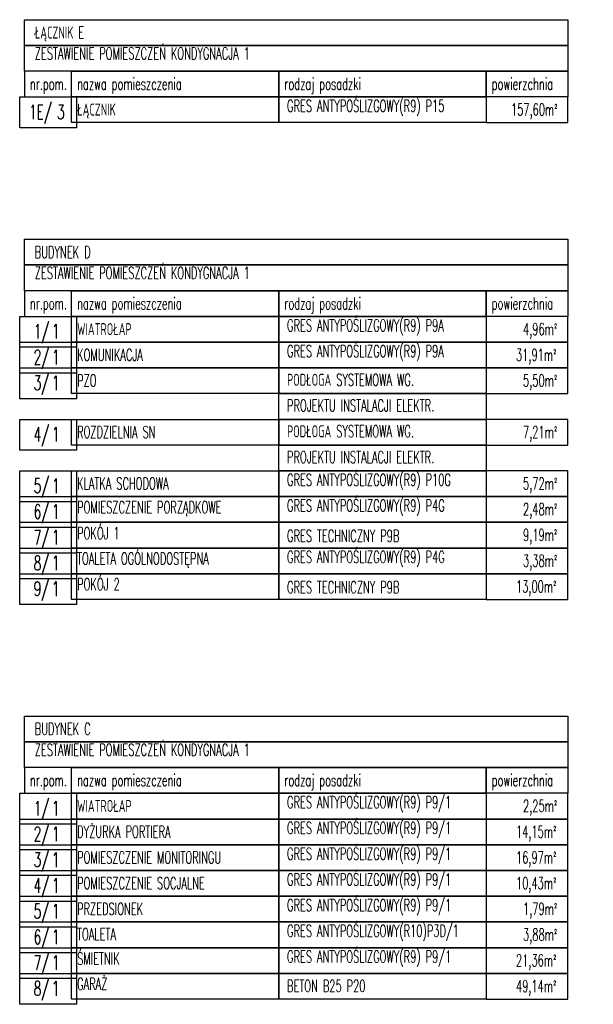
# Model space of a CAD drawing. Extents: x 41755 to 123924, y -112333 to 86187.
# Tile 87 of 256: x 94060 to 94863, y -54233 to -52856. Entities that reach past the tile are written whole.
import ezdxf
from ezdxf.enums import TextEntityAlignment as Align

# ---------------------------------------------------------------- set-up
doc = ezdxf.new("R2010")
doc.units = 0
doc.header["$LTSCALE"] = 50
doc.layers.get('0').update_dxf_attribs({"color": 101, "linetype": 'CONTINUOUS'})
doc.layers.add('Opis-pom', color=6, linetype='CONTINUOUS')
doc.layers.add('Opis_pom_ramka', color=6, linetype='CONTINUOUS')
doc.styles.add('KA wymiar', font='romans.shx', dxfattribs={"width": 0.6})

# ---------------------------------------------------------------- blocks, each defined once
blk = doc.blocks.new('_opis_pom_metka')
at = {"layer": 'Opis_pom_ramka'}
blk.add_lwpolyline([(-33.1, 0), (32.9, 0), (32.9, -36), (-33.1, -36)], close=True, dxfattribs=at)
at = {"style": 'KA wymiar', "width": 0.6}
blk.add_attdef('KO/', text='', height=16.8, dxfattribs=at).set_placement((3.5, -25.9), align=Align.RIGHT)
blk.add_attdef('NR', (3.8, -26.2), '', height=16.8, dxfattribs=at)

msp = doc.modelspace()

# ---------------------------------------------------------------- linework, layer by layer
at = {"layer": 'Opis_pom_ramka'}
for points in [[(94067.068, -52855.525), (94827.095, -52855.525), (94827.095, -52891.525), (94067.068, -52891.525)], [(94067.068, -52891.525), (94827.095, -52891.525), (94827.095, -52927.525), (94067.068, -52927.525)], [(94067.068, -52963.525), (94133.068, -52963.525), (94133.068, -52927.525), (94067.068, -52927.525)], [(94133.068, -52927.525), (94422.997, -52927.525), (94422.997, -52963.525), (94133.068, -52963.525)], [(94422.997, -52927.525), (94712.925, -52927.525), (94712.925, -52963.525), (94422.997, -52963.525)], [(94712.925, -52927.525), (94827.095, -52927.525), (94827.095, -52963.525), (94712.925, -52963.525)], [(94133.068, -52963.525), (94422.997, -52963.525), (94422.997, -52999.525), (94133.068, -52999.525)], [(94422.997, -52963.525), (94712.925, -52963.525), (94712.925, -52999.525), (94422.997, -52999.525)], [(94712.925, -52999.525), (94827.095, -52999.525), (94827.095, -52963.525), (94712.925, -52963.525)], [(94067.068, -53162.592), (94827.095, -53162.592), (94827.095, -53198.592), (94067.068, -53198.592)], [(94067.068, -53198.592), (94827.095, -53198.592), (94827.095, -53234.592), (94067.068, -53234.592)], [(94067.068, -53270.592), (94133.068, -53270.592), (94133.068, -53234.592), (94067.068, -53234.592)], [(94133.068, -53234.592), (94422.997, -53234.592), (94422.997, -53270.592), (94133.068, -53270.592)], [(94422.997, -53234.592), (94712.925, -53234.592), (94712.925, -53270.592), (94422.997, -53270.592)], [(94712.925, -53234.592), (94827.095, -53234.592), (94827.095, -53270.592), (94712.925, -53270.592)], [(94133.068, -53270.592), (94422.997, -53270.592), (94422.997, -53306.592), (94133.068, -53306.592)], [(94422.997, -53270.592), (94712.925, -53270.592), (94712.925, -53306.592), (94422.997, -53306.592)], [(94712.925, -53306.592), (94827.095, -53306.592), (94827.095, -53270.592), (94712.925, -53270.592)], [(94133.068, -53306.592), (94422.997, -53306.592), (94422.997, -53342.592), (94133.068, -53342.592)], [(94422.997, -53306.592), (94712.925, -53306.592), (94712.925, -53342.592), (94422.997, -53342.592)], [(94712.925, -53342.592), (94827.095, -53342.592), (94827.095, -53306.592), (94712.925, -53306.592)], [(94133.068, -53342.592), (94422.997, -53342.592), (94422.997, -53378.592), (94133.068, -53378.592)], [(94422.997, -53342.592), (94712.925, -53342.592), (94712.925, -53378.592), (94422.997, -53378.592)], [(94712.925, -53378.592), (94827.095, -53378.592), (94827.095, -53342.592), (94712.925, -53342.592)], [(94422.997, -53378.592), (94712.925, -53378.592), (94712.925, -53414.592), (94422.997, -53414.592)], [(94133.068, -53414.592), (94422.997, -53414.592), (94422.997, -53450.592), (94133.068, -53450.592)], [(94422.997, -53414.592), (94712.925, -53414.592), (94712.925, -53450.592), (94422.997, -53450.592)], [(94712.925, -53450.592), (94827.095, -53450.592), (94827.095, -53414.592), (94712.925, -53414.592)], [(94422.997, -53450.592), (94712.925, -53450.592), (94712.925, -53486.592), (94422.997, -53486.592)], [(94133.068, -53486.592), (94422.997, -53486.592), (94422.997, -53522.592), (94133.068, -53522.592)], [(94422.997, -53486.592), (94712.925, -53486.592), (94712.925, -53522.592), (94422.997, -53522.592)], [(94712.925, -53522.592), (94827.095, -53522.592), (94827.095, -53486.592), (94712.925, -53486.592)], [(94133.068, -53522.592), (94422.997, -53522.592), (94422.997, -53558.592), (94133.068, -53558.592)], [(94422.997, -53522.592), (94712.925, -53522.592), (94712.925, -53558.592), (94422.997, -53558.592)], [(94712.925, -53558.592), (94827.095, -53558.592), (94827.095, -53522.592), (94712.925, -53522.592)], [(94133.068, -53558.592), (94422.997, -53558.592), (94422.997, -53594.592), (94133.068, -53594.592)], [(94422.997, -53558.592), (94712.925, -53558.592), (94712.925, -53594.592), (94422.997, -53594.592)], [(94712.925, -53594.592), (94827.095, -53594.592), (94827.095, -53558.592), (94712.925, -53558.592)], [(94133.068, -53594.592), (94422.997, -53594.592), (94422.997, -53630.592), (94133.068, -53630.592)], [(94422.997, -53594.592), (94712.925, -53594.592), (94712.925, -53630.592), (94422.997, -53630.592)], [(94712.925, -53630.592), (94827.095, -53630.592), (94827.095, -53594.592), (94712.925, -53594.592)], [(94133.068, -53630.592), (94422.997, -53630.592), (94422.997, -53666.592), (94133.068, -53666.592)], [(94422.997, -53630.592), (94712.925, -53630.592), (94712.925, -53666.592), (94422.997, -53666.592)], [(94712.925, -53666.592), (94827.095, -53666.592), (94827.095, -53630.592), (94712.925, -53630.592)], [(94067.068, -53829.659), (94827.095, -53829.659), (94827.095, -53865.659), (94067.068, -53865.659)], [(94067.068, -53865.659), (94827.095, -53865.659), (94827.095, -53901.659), (94067.068, -53901.659)], [(94067.068, -53937.659), (94133.068, -53937.659), (94133.068, -53901.659), (94067.068, -53901.659)], [(94133.068, -53901.659), (94422.997, -53901.659), (94422.997, -53937.659), (94133.068, -53937.659)], [(94422.997, -53901.659), (94712.925, -53901.659), (94712.925, -53937.659), (94422.997, -53937.659)], [(94712.925, -53901.659), (94827.095, -53901.659), (94827.095, -53937.659), (94712.925, -53937.659)], [(94133.068, -53937.659), (94422.997, -53937.659), (94422.997, -53973.659), (94133.068, -53973.659)], [(94422.997, -53937.659), (94712.925, -53937.659), (94712.925, -53973.659), (94422.997, -53973.659)], [(94712.925, -53973.659), (94827.095, -53973.659), (94827.095, -53937.659), (94712.925, -53937.659)], [(94133.068, -53973.659), (94422.997, -53973.659), (94422.997, -54009.659), (94133.068, -54009.659)], [(94422.997, -53973.659), (94712.925, -53973.659), (94712.925, -54009.659), (94422.997, -54009.659)], [(94712.925, -54009.659), (94827.095, -54009.659), (94827.095, -53973.659), (94712.925, -53973.659)], [(94133.068, -54009.659), (94422.997, -54009.659), (94422.997, -54045.659), (94133.068, -54045.659)], [(94422.997, -54009.659), (94712.925, -54009.659), (94712.925, -54045.659), (94422.997, -54045.659)], [(94712.925, -54045.659), (94827.095, -54045.659), (94827.095, -54009.659), (94712.925, -54009.659)], [(94133.068, -54045.659), (94422.997, -54045.659), (94422.997, -54081.659), (94133.068, -54081.659)], [(94422.997, -54045.659), (94712.925, -54045.659), (94712.925, -54081.659), (94422.997, -54081.659)], [(94712.925, -54081.659), (94827.095, -54081.659), (94827.095, -54045.659), (94712.925, -54045.659)], [(94133.068, -54081.659), (94422.997, -54081.659), (94422.997, -54117.659), (94133.068, -54117.659)], [(94422.997, -54081.659), (94712.925, -54081.659), (94712.925, -54117.659), (94422.997, -54117.659)], [(94712.925, -54117.659), (94827.095, -54117.659), (94827.095, -54081.659), (94712.925, -54081.659)], [(94133.068, -54117.659), (94422.997, -54117.659), (94422.997, -54153.659), (94133.068, -54153.659)], [(94422.997, -54117.659), (94712.925, -54117.659), (94712.925, -54153.659), (94422.997, -54153.659)], [(94712.925, -54153.659), (94827.095, -54153.659), (94827.095, -54117.659), (94712.925, -54117.659)], [(94133.068, -54153.659), (94422.997, -54153.659), (94422.997, -54189.659), (94133.068, -54189.659)], [(94422.997, -54153.659), (94712.925, -54153.659), (94712.925, -54189.659), (94422.997, -54189.659)], [(94712.925, -54189.659), (94827.095, -54189.659), (94827.095, -54153.659), (94712.925, -54153.659)], [(94133.068, -54189.659), (94422.997, -54189.659), (94422.997, -54225.659), (94133.068, -54225.659)], [(94422.997, -54189.659), (94712.925, -54189.659), (94712.925, -54225.659), (94422.997, -54225.659)], [(94712.925, -54225.659), (94827.095, -54225.659), (94827.095, -54189.659), (94712.925, -54189.659)]]:
    msp.add_lwpolyline(points, close=True, dxfattribs=at)

# ---------------------------------------------------------------- block references
at = {"layer": 'Opis-pom'}
ref = msp.add_blockref('_opis_pom_metka', (94100.195, -52963.525), dxfattribs=dict(at, xscale=1.2, yscale=1.2, zscale=1.2))
ref.add_attrib('KO/', '1E/', dxfattribs={"layer": '0', "height": 20.16, "style": 'KA wymiar', "width": 0.6}).set_placement((94105.281, -52994.566), align=Align.RIGHT)
ref.add_attrib('NR', '3', (94112.768, -52994.656), dxfattribs={"layer": '0', "height": 20.16, "style": 'KA wymiar', "width": 0.6})
ref = msp.add_blockref('_opis_pom_metka', (94100.195, -53270.592), dxfattribs=dict(at, xscale=1.2, yscale=1.2, zscale=1.2))
ref.add_attrib('KO/', '1/', dxfattribs={"layer": '0', "height": 20.16, "style": 'KA wymiar', "width": 0.6}).set_placement((94101.932, -53301.634), align=Align.RIGHT)
ref.add_attrib('NR', '1', (94105.626, -53301.723), dxfattribs={"layer": '0', "height": 20.16, "style": 'KA wymiar', "width": 0.6})
ref = msp.add_blockref('_opis_pom_metka', (94100.195, -53306.592), dxfattribs=dict(at, xscale=1.2, yscale=1.2, zscale=1.2))
ref.add_attrib('KO/', '2/', dxfattribs={"layer": '0', "height": 20.16, "style": 'KA wymiar', "width": 0.6}).set_placement((94101.932, -53337.634), align=Align.RIGHT)
ref.add_attrib('NR', '1', (94105.626, -53337.723), dxfattribs={"layer": '0', "height": 20.16, "style": 'KA wymiar', "width": 0.6})
ref = msp.add_blockref('_opis_pom_metka', (94100.195, -53342.592), dxfattribs=dict(at, xscale=1.2, yscale=1.2, zscale=1.2))
ref.add_attrib('KO/', '3/', dxfattribs={"layer": '0', "height": 20.16, "style": 'KA wymiar', "width": 0.6}).set_placement((94101.932, -53373.634), align=Align.RIGHT)
ref.add_attrib('NR', '1', (94105.626, -53373.723), dxfattribs={"layer": '0', "height": 20.16, "style": 'KA wymiar', "width": 0.6})
ref = msp.add_blockref('_opis_pom_metka', (94100.195, -53414.592), dxfattribs=dict(at, xscale=1.2, yscale=1.2, zscale=1.2))
ref.add_attrib('KO/', '4/', dxfattribs={"layer": '0', "height": 20.16, "style": 'KA wymiar', "width": 0.6}).set_placement((94101.932, -53445.634), align=Align.RIGHT)
ref.add_attrib('NR', '1', (94105.626, -53445.723), dxfattribs={"layer": '0', "height": 20.16, "style": 'KA wymiar', "width": 0.6})
ref = msp.add_blockref('_opis_pom_metka', (94100.195, -53486.592), dxfattribs=dict(at, xscale=1.2, yscale=1.2, zscale=1.2))
ref.add_attrib('KO/', '5/', dxfattribs={"layer": '0', "height": 20.16, "style": 'KA wymiar', "width": 0.6}).set_placement((94101.932, -53517.634), align=Align.RIGHT)
ref.add_attrib('NR', '1', (94105.626, -53517.723), dxfattribs={"layer": '0', "height": 20.16, "style": 'KA wymiar', "width": 0.6})
ref = msp.add_blockref('_opis_pom_metka', (94100.195, -53522.592), dxfattribs=dict(at, xscale=1.2, yscale=1.2, zscale=1.2))
ref.add_attrib('KO/', '6/', dxfattribs={"layer": '0', "height": 20.16, "style": 'KA wymiar', "width": 0.6}).set_placement((94101.932, -53553.634), align=Align.RIGHT)
ref.add_attrib('NR', '1', (94105.626, -53553.723), dxfattribs={"layer": '0', "height": 20.16, "style": 'KA wymiar', "width": 0.6})
ref = msp.add_blockref('_opis_pom_metka', (94100.195, -53558.592), dxfattribs=dict(at, xscale=1.2, yscale=1.2, zscale=1.2))
ref.add_attrib('KO/', '7/', dxfattribs={"layer": '0', "height": 20.16, "style": 'KA wymiar', "width": 0.6}).set_placement((94101.932, -53589.634), align=Align.RIGHT)
ref.add_attrib('NR', '1', (94105.626, -53589.723), dxfattribs={"layer": '0', "height": 20.16, "style": 'KA wymiar', "width": 0.6})
ref = msp.add_blockref('_opis_pom_metka', (94100.195, -53594.592), dxfattribs=dict(at, xscale=1.2, yscale=1.2, zscale=1.2))
ref.add_attrib('KO/', '8/', dxfattribs={"layer": '0', "height": 20.16, "style": 'KA wymiar', "width": 0.6}).set_placement((94101.932, -53625.634), align=Align.RIGHT)
ref.add_attrib('NR', '1', (94105.626, -53625.723), dxfattribs={"layer": '0', "height": 20.16, "style": 'KA wymiar', "width": 0.6})
ref = msp.add_blockref('_opis_pom_metka', (94100.195, -53630.592), dxfattribs=dict(at, xscale=1.2, yscale=1.2, zscale=1.2))
ref.add_attrib('KO/', '9/', dxfattribs={"layer": '0', "height": 20.16, "style": 'KA wymiar', "width": 0.6}).set_placement((94101.932, -53661.634), align=Align.RIGHT)
ref.add_attrib('NR', '1', (94105.626, -53661.723), dxfattribs={"layer": '0', "height": 20.16, "style": 'KA wymiar', "width": 0.6})
ref = msp.add_blockref('_opis_pom_metka', (94100.195, -53937.659), dxfattribs=dict(at, xscale=1.2, yscale=1.2, zscale=1.2))
ref.add_attrib('KO/', '1/', dxfattribs={"layer": '0', "height": 20.16, "style": 'KA wymiar', "width": 0.6}).set_placement((94101.932, -53968.701), align=Align.RIGHT)
ref.add_attrib('NR', '1', (94105.626, -53968.79), dxfattribs={"layer": '0', "height": 20.16, "style": 'KA wymiar', "width": 0.6})
ref = msp.add_blockref('_opis_pom_metka', (94100.195, -53973.659), dxfattribs=dict(at, xscale=1.2, yscale=1.2, zscale=1.2))
ref.add_attrib('KO/', '2/', dxfattribs={"layer": '0', "height": 20.16, "style": 'KA wymiar', "width": 0.6}).set_placement((94101.932, -54004.701), align=Align.RIGHT)
ref.add_attrib('NR', '1', (94105.626, -54004.79), dxfattribs={"layer": '0', "height": 20.16, "style": 'KA wymiar', "width": 0.6})
ref = msp.add_blockref('_opis_pom_metka', (94100.195, -54009.659), dxfattribs=dict(at, xscale=1.2, yscale=1.2, zscale=1.2))
ref.add_attrib('KO/', '3/', dxfattribs={"layer": '0', "height": 20.16, "style": 'KA wymiar', "width": 0.6}).set_placement((94101.932, -54040.701), align=Align.RIGHT)
ref.add_attrib('NR', '1', (94105.626, -54040.79), dxfattribs={"layer": '0', "height": 20.16, "style": 'KA wymiar', "width": 0.6})
ref = msp.add_blockref('_opis_pom_metka', (94100.195, -54045.659), dxfattribs=dict(at, xscale=1.2, yscale=1.2, zscale=1.2))
ref.add_attrib('KO/', '4/', dxfattribs={"layer": '0', "height": 20.16, "style": 'KA wymiar', "width": 0.6}).set_placement((94101.932, -54076.701), align=Align.RIGHT)
ref.add_attrib('NR', '1', (94105.626, -54076.79), dxfattribs={"layer": '0', "height": 20.16, "style": 'KA wymiar', "width": 0.6})
ref = msp.add_blockref('_opis_pom_metka', (94100.195, -54081.659), dxfattribs=dict(at, xscale=1.2, yscale=1.2, zscale=1.2))
ref.add_attrib('KO/', '5/', dxfattribs={"layer": '0', "height": 20.16, "style": 'KA wymiar', "width": 0.6}).set_placement((94101.932, -54112.701), align=Align.RIGHT)
ref.add_attrib('NR', '1', (94105.626, -54112.79), dxfattribs={"layer": '0', "height": 20.16, "style": 'KA wymiar', "width": 0.6})
ref = msp.add_blockref('_opis_pom_metka', (94100.195, -54117.659), dxfattribs=dict(at, xscale=1.2, yscale=1.2, zscale=1.2))
ref.add_attrib('KO/', '6/', dxfattribs={"layer": '0', "height": 20.16, "style": 'KA wymiar', "width": 0.6}).set_placement((94101.932, -54148.701), align=Align.RIGHT)
ref.add_attrib('NR', '1', (94105.626, -54148.79), dxfattribs={"layer": '0', "height": 20.16, "style": 'KA wymiar', "width": 0.6})
ref = msp.add_blockref('_opis_pom_metka', (94100.195, -54153.659), dxfattribs=dict(at, xscale=1.2, yscale=1.2, zscale=1.2))
ref.add_attrib('KO/', '7/', dxfattribs={"layer": '0', "height": 20.16, "style": 'KA wymiar', "width": 0.6}).set_placement((94101.932, -54184.701), align=Align.RIGHT)
ref.add_attrib('NR', '1', (94105.626, -54184.79), dxfattribs={"layer": '0', "height": 20.16, "style": 'KA wymiar', "width": 0.6})
ref = msp.add_blockref('_opis_pom_metka', (94100.195, -54189.659), dxfattribs=dict(at, xscale=1.2, yscale=1.2, zscale=1.2))
ref.add_attrib('KO/', '8/', dxfattribs={"layer": '0', "height": 20.16, "style": 'KA wymiar', "width": 0.6}).set_placement((94101.932, -54220.701), align=Align.RIGHT)
ref.add_attrib('NR', '1', (94105.626, -54220.79), dxfattribs={"layer": '0', "height": 20.16, "style": 'KA wymiar', "width": 0.6})

# ---------------------------------------------------------------- texts
at = {"layer": 'Opis-pom', "width": 2040.62113, "attachment_point": 1, "style": 'KA wymiar'}
for s, insert, char_height in [('ŁĄCZNIK E', (94081.501, -52865.129), 16.785), ('ZESTAWIENIE POMIESZCZEŃ KONDYGNACJA 1', (94081.501, -52894.291), 16.78496), ('ŁĄCZNIK', (94140.738, -52972.851), 16.785), ('GRES ANTYPOŚLIZGOWY(R9) P15', (94434.344, -52967.675), 16.78496), ('157,60m{\\fISOCPEUR|b0|i0|c238|p34;²}', (94747.571, -52972.851), 16.78496), ('BUDYNEK D', (94081.501, -53172.197), 16.785), ('ZESTAWIENIE POMIESZCZEŃ KONDYGNACJA 1', (94081.501, -53201.358), 16.78496), ('GRES ANTYPOŚLIZGOWY(R9) P9A', (94434.344, -53274.742), 16.78496), ('WIATROŁAP', (94140.738, -53279.918), 16.785), ('4,96m{\\fISOCPEUR|b0|i0|c238|p34;²}', (94764.416, -53279.918), 16.78496), ('KOMUNIKACJA', (94140.738, -53315.918), 16.78496), ('GRES ANTYPOŚLIZGOWY(R9) P9A', (94434.344, -53310.742), 16.78496), ('31,91m{\\fISOCPEUR|b0|i0|c238|p34;²}', (94754.63, -53315.918), 16.78496), ('PZO', (94140.738, -53351.918), 16.785), ('PODŁOGA SYSTEMOWA WG. ', (94434.344, -53350.913), 16.78496), ('5,50m{\\fISOCPEUR|b0|i0|c238|p34;²}', (94764.416, -53351.918), 16.78496), ('PROJEKTU INSTALACJI ELEKTR.', (94434.344, -53386.913), 16.78496), ('ROZDZIELNIA SN', (94140.738, -53423.918), 16.78496), ('PODŁOGA SYSTEMOWA WG. ', (94434.344, -53422.913), 16.78496), ('7,21m{\\fISOCPEUR|b0|i0|c238|p34;²}', (94764.416, -53423.918), 16.78496), ('PROJEKTU INSTALACJI ELEKTR.', (94434.344, -53458.913), 16.78496), ('KLATKA SCHODOWA', (94140.738, -53495.918), 16.78496), ('GRES ANTYPOŚLIZGOWY(R9) P10G', (94434.344, -53490.742), 16.78496), ('5,72m{\\fISOCPEUR|b0|i0|c238|p34;²}', (94764.416, -53495.918), 16.78496), ('POMIESZCZENIE PORZĄDKOWE', (94140.738, -53529.181), 16.78496), ('GRES ANTYPOŚLIZGOWY(R9) P4G', (94434.344, -53526.742), 16.78496), ('2,48m{\\fISOCPEUR|b0|i0|c238|p34;²}', (94764.416, -53531.918), 16.78496), ('POKÓJ 1', (94140.738, -53565.542), 16.785), ('9,19m{\\fISOCPEUR|b0|i0|c238|p34;²}', (94764.416, -53567.918), 16.78496), ('GRES TECHNICZNY P9B', (94434.344, -53569.107), 16.78496), ('TOALETA OGÓLNODOSTĘPNA', (94140.738, -53600.906), 16.78496), ('GRES ANTYPOŚLIZGOWY(R9) P4G', (94434.344, -53598.742), 16.78496), ('3,38m{\\fISOCPEUR|b0|i0|c238|p34;²}', (94764.416, -53603.918), 16.78496), ('POKÓJ 2', (94140.738, -53636.906), 16.785), ('GRES TECHNICZNY P9B', (94434.344, -53641.107), 16.78496), ('13,00m{\\fISOCPEUR|b0|i0|c238|p34;²}', (94754.63, -53639.918), 16.78496), ('BUDYNEK C', (94081.501, -53839.264), 16.785), ('ZESTAWIENIE POMIESZCZEŃ KONDYGNACJA 1', (94081.501, -53868.425), 16.78496), ('WIATROŁAP', (94140.738, -53946.985), 16.785), ('GRES ANTYPOŚLIZGOWY(R9) P9/1', (94434.344, -53941.809), 16.78496), ('2,25m{\\fISOCPEUR|b0|i0|c238|p34;²}', (94764.416, -53946.985), 16.78496), ('GRES ANTYPOŚLIZGOWY(R9) P9/1', (94434.344, -53977.809), 16.78496), ('DYŻURKA PORTIERA', (94140.738, -53982.985), 16.78496), ('14,15m{\\fISOCPEUR|b0|i0|c238|p34;²}', (94754.63, -53982.985), 16.78496), ('POMIESZCZENIE MONITORINGU', (94140.738, -54018.985), 16.78496), ('GRES ANTYPOŚLIZGOWY(R9) P9/1', (94434.344, -54013.809), 16.78496), ('16,97m{\\fISOCPEUR|b0|i0|c238|p34;²}', (94754.63, -54018.985), 16.78496), ('GRES ANTYPOŚLIZGOWY(R9) P9/1', (94434.344, -54049.809), 16.78496), ('POMIESZCZENIE SOCJALNE', (94140.738, -54054.985), 16.78496), ('10,43m{\\fISOCPEUR|b0|i0|c238|p34;²}', (94754.63, -54054.985), 16.78496), ('GRES ANTYPOŚLIZGOWY(R9) P9/1', (94434.344, -54085.809), 16.78496), ('1,79m{\\fISOCPEUR|b0|i0|c238|p34;²}', (94764.416, -54090.985), 16.78496), ('PRZEDSIONEK', (94140.738, -54090.985), 16.78496), ('TOALETA', (94140.738, -54126.477), 16.785), ('GRES ANTYPOŚLIZGOWY(R10)P3D/1', (94434.344, -54121.809), 16.78496), ('3,88m{\\fISOCPEUR|b0|i0|c238|p34;²}', (94764.416, -54126.985), 16.78496), ('GRES ANTYPOŚLIZGOWY(R9) P9/1', (94434.344, -54157.809), 16.78496), ('ŚMIETNIK', (94140.738, -54160.609), 16.785), ('21,36m{\\fISOCPEUR|b0|i0|c238|p34;²}', (94754.63, -54162.985), 16.78496), ('GARAŻ', (94140.738, -54195.973), 16.785), ('49,14m{\\fISOCPEUR|b0|i0|c238|p34;²}', (94754.63, -54198.985), 16.78496), ('BETON B25 P20', (94434.344, -54198.809), 16.78496)]:
    msp.add_mtext(s, dxfattribs=dict(at, insert=insert, char_height=char_height))
at = {"layer": 'Opis_pom_ramka', "width": 2040.62113, "attachment_point": 1, "style": 'KA wymiar'}
for s, insert, char_height in [('nr.pom.', (94074.738, -52936.851), 16.785), ('nazwa pomieszczenia', (94140.738, -52936.851), 16.78496), ('rodzaj posadzki', (94430.666, -52936.851), 16.78496), ('powierzchnia', (94720.595, -52936.851), 16.78496), ('nazwa pomieszczenia', (94140.738, -53243.918), 16.78496), ('rodzaj posadzki', (94430.666, -53243.918), 16.78496), ('powierzchnia', (94720.595, -53243.918), 16.78496), ('nr.pom.', (94074.738, -53243.918), 16.785), ('nr.pom.', (94074.738, -53910.985), 16.785), ('nazwa pomieszczenia', (94140.738, -53910.985), 16.78496), ('rodzaj posadzki', (94430.666, -53910.985), 16.78496), ('powierzchnia', (94720.595, -53910.985), 16.78496)]:
    msp.add_mtext(s, dxfattribs=dict(at, insert=insert, char_height=char_height))

doc.saveas('drawing.dxf')
